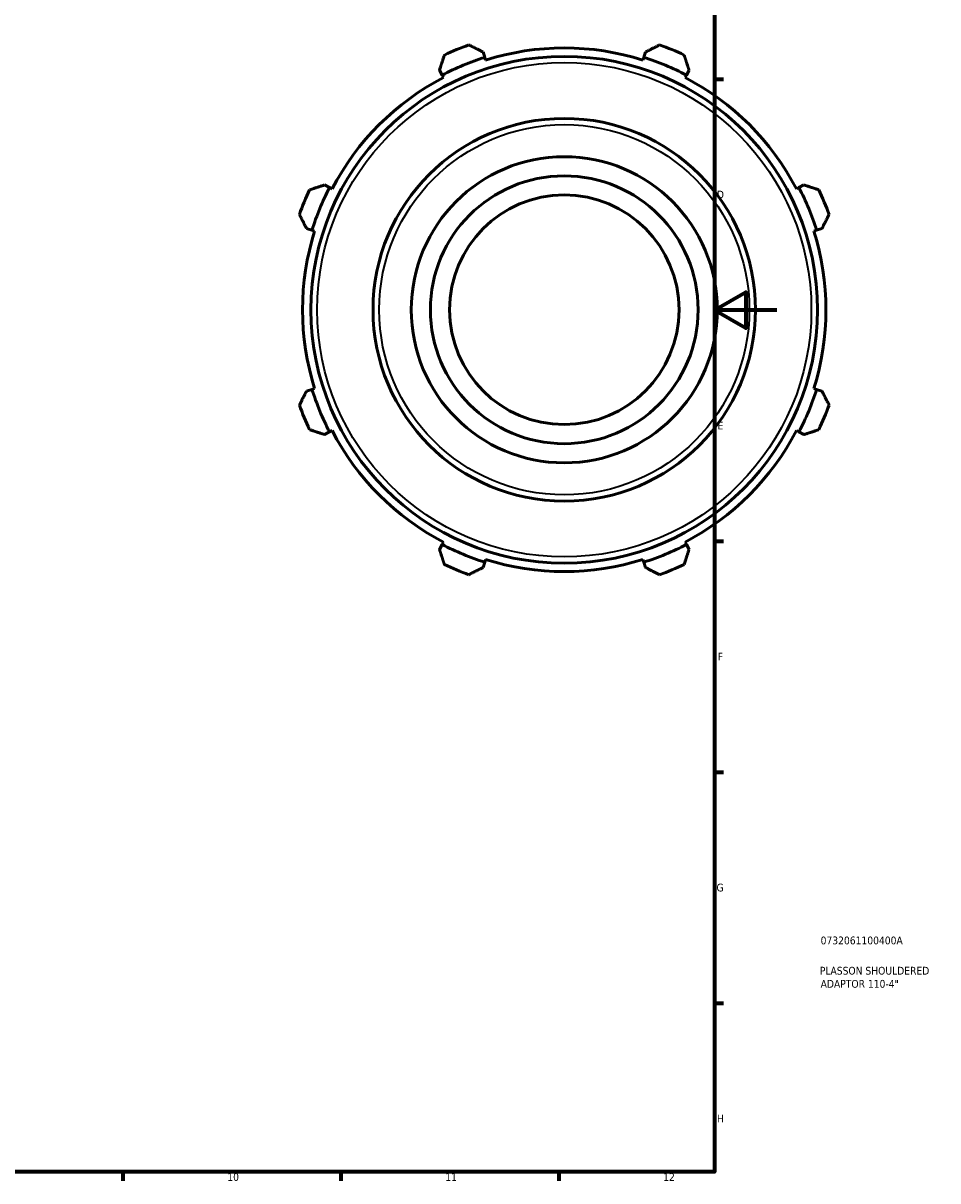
# Model space of a CAD drawing. Header units: millimetres. Extents: x -69 to 934, y -61 to 715.
# Tile 5 of 6: x 599 to 893, y 17 to 389. Entities that reach past the tile are written whole.
import ezdxf

# ---------------------------------------------------------------- set-up
doc = ezdxf.new("R2010")
doc.units = ezdxf.units.MM
for name, color, linetype, lineweight in [('Border (ISO)', 7, 'Continuous', 70), ('Title (ISO)', 7, 'Continuous', 50), ('Visible (ISO)', 7, 'Continuous', 50), ('Visible Narrow (ISO)', 7, 'Continuous', 35)]:
    doc.layers.add(name, color=color, linetype=linetype, lineweight=lineweight)
doc.styles.add('Note Text (ISO)', font='tahoma.ttf')

# ---------------------------------------------------------------- blocks, each defined once
blk = doc.blocks.new('Borders Default Border')
at = {"layer": 'Border (ISO)'}
for p, q in [((821, 371.25), (823.9, 371.25)), ((821, 222.75), (823.9, 222.75)), ((821, 148.5), (823.9, 148.5)), ((821, 74.25), (823.9, 74.25)), ((630.75, 20), (630.75, 17.1)), ((700.83, 20), (700.83, 17.1)), ((770.92, 20), (770.92, 17.1))]:
    blk.add_line(p, q, dxfattribs=at)
at = {"layer": 'Border (ISO)', "flags": 128}
for points in [[(20, 20), (20, 574), (821, 574), (821, 20), (20, 20)], [(841, 297), (821, 297), (831, 302.77), (831, 291.23), (821, 297)]]:
    blk.add_lwpolyline(points, dxfattribs=at)
at = {"layer": 'Border (ISO)', "color": 232, "true_color": 0xca0064, "char_height": 2.5, "attachment_point": 7, "style": 'Note Text (ISO)'}
for s, insert in [('D', (821.73, 332.88)), ('E', (821.94, 258.63)), ('F', (822, 184.38)), ('G', (821.61, 110.08)), ('H', (821.74, 35.88)), ('10', (664.29, 17.05)), ('11', (734.37, 17.1)), ('12', (804.46, 17.1))]:
    blk.add_mtext(s, dxfattribs=dict(at, insert=insert))
blk = doc.blocks.new('Title Blocks ISO')
at = {"layer": 'Title (ISO)', "color": 232, "true_color": 0xca0064, "style": 'Note Text (ISO)'}
for tag, p in [('PART_NUMBER_001', (34.08, 73.13)), ('DESCRIPTION_001', (33.84, 63.4)), ('DESCRIPTION_002', (34.09, 59.18))]:
    blk.add_attdef(tag, p, '', height=2.5, dxfattribs=at)

msp = doc.modelspace()

# ---------------------------------------------------------------- linework, layer by layer
at = {"layer": 'Visible (ISO)'}
for p, q in [((747.063, 378.241), (746.519, 379.967)), ((798.77, 379.967), (798.226, 378.241)), ((747.336, 377.378), (747.063, 378.241)), ((798.226, 378.241), (797.953, 377.378)), ((732.528, 374.172), (733.364, 372.566)), ((733.364, 372.566), (733.781, 371.763)), ((811.508, 371.763), (811.925, 372.566)), ((811.925, 372.566), (812.761, 374.172)), ((697.187, 336.389), (695.581, 337.225)), ((697.989, 335.971), (697.187, 336.389)), ((848.103, 336.389), (847.3, 335.971)), ((849.708, 337.225), (848.103, 336.389)), ((689.786, 323.233), (691.512, 322.689)), ((691.512, 322.689), (692.375, 322.417)), ((852.914, 322.417), (853.777, 322.689)), ((853.777, 322.689), (855.503, 323.233)), ((692.375, 271.799), (691.512, 271.527)), ((853.777, 271.527), (852.914, 271.799)), ((691.512, 271.527), (689.786, 270.983)), ((855.503, 270.983), (853.777, 271.527)), ((695.581, 256.991), (697.187, 257.827)), ((697.187, 257.827), (697.989, 258.245)), ((847.3, 258.245), (848.103, 257.827)), ((848.103, 257.827), (849.708, 256.991)), ((733.364, 221.65), (732.528, 220.045)), ((733.781, 222.453), (733.364, 221.65)), ((811.925, 221.65), (811.508, 222.453)), ((812.761, 220.045), (811.925, 221.65)), ((746.519, 214.249), (747.063, 215.975)), ((747.063, 215.975), (747.336, 216.839)), ((797.953, 216.839), (798.226, 215.975)), ((798.226, 215.975), (798.77, 214.249))]:
    msp.add_line(p, q, dxfattribs=at)
for radius in [81.45, 61.5, 49.2, 43.05, 36.9]:
    msp.add_circle((772.645, 297.108), radius, dxfattribs=at)
for radius, start, end in [(90.5, 109.79198, 115.20802), (84.165, 72.5, 107.5), (90.5, 64.79198, 70.20802), (85.07, 107.5, 117.5), (85.07, 62.5, 72.5), (84.165, 117.5, 152.5), (84.165, 27.5, 62.5), (90.5, 154.79198, 160.20802), (85.07, 152.5, 162.5), (85.07, 17.5, 27.5), (90.5, 19.79198, 25.20802), (84.165, 162.5, 197.5), (84.165, 342.5, 17.5), (85.07, 197.5, 207.5), (85.07, 332.5, 342.5), (90.5, 199.79198, 205.20802), (90.5, 334.79198, 340.20802), (84.165, 207.5, 242.5), (84.165, 297.5, 332.5), (85.07, 242.5, 252.5), (85.07, 287.5, 297.5), (84.165, 252.5, 287.5), (90.5, 244.79198, 250.20802), (90.5, 289.79198, 295.20802)]:
    msp.add_arc((772.645, 297.108), radius, start, end, dxfattribs=at)
for points, weights in [([(746.519, 379.967), (744.306, 381.091), (742.001, 382.262)], [1.00530634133, 1.01011461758, 1.01411736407]), ([(803.288, 382.262), (800.983, 381.091), (798.77, 379.967)], [1.01411736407, 1.01011461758, 1.00530634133]), ([(734.1, 378.99), (733.298, 376.531), (732.528, 374.172)], [1.01411736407, 1.01011461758, 1.00530634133]), ([(812.761, 374.172), (811.991, 376.531), (811.189, 378.99)], [1.00530634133, 1.01011461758, 1.01411736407]), ([(695.581, 337.225), (693.221, 336.455), (690.763, 335.653)], [1.00530634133, 1.01011461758, 1.01411736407]), ([(854.526, 335.653), (852.068, 336.455), (849.708, 337.225)], [1.01411736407, 1.01011461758, 1.00530634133]), ([(687.491, 327.752), (688.661, 325.447), (689.786, 323.233)], [1.01411736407, 1.01011461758, 1.00530634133]), ([(855.503, 323.233), (856.628, 325.447), (857.799, 327.752)], [1.00530634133, 1.01011461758, 1.01411736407]), ([(689.786, 270.983), (688.661, 268.77), (687.491, 266.464)], [1.00530634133, 1.01011461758, 1.01411736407]), ([(857.799, 266.464), (856.628, 268.77), (855.503, 270.983)], [1.01411736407, 1.01011461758, 1.00530634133]), ([(690.763, 258.564), (693.221, 257.761), (695.581, 256.991)], [1.01411736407, 1.01011461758, 1.00530634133]), ([(849.708, 256.991), (852.068, 257.761), (854.526, 258.564)], [1.00530634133, 1.01011461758, 1.01411736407]), ([(732.528, 220.045), (733.298, 217.685), (734.1, 215.227)], [1.00530634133, 1.01011461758, 1.01411736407]), ([(811.189, 215.227), (811.991, 217.685), (812.761, 220.045)], [1.01411736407, 1.01011461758, 1.00530634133]), ([(742.001, 211.954), (744.306, 213.125), (746.519, 214.249)], [1.01411736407, 1.01011461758, 1.00530634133]), ([(798.77, 214.249), (800.983, 213.125), (803.288, 211.954)], [1.00530634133, 1.01011461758, 1.01411736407])]:
    msp.add_rational_spline(points, weights, degree=2, dxfattribs=at)
at = {"layer": 'Visible Narrow (ISO)'}
for radius in [79.45, 59.5]:
    msp.add_circle((772.645, 297.108), radius, dxfattribs=at)

# ---------------------------------------------------------------- block references
msp.add_blockref('Borders Default Border', (0, 0))
msp.add_blockref('Title Blocks ISO', (821, 20)).add_auto_attribs({'PART_NUMBER_001': '0732061100400A', 'DESCRIPTION_001': 'PLASSON SHOULDERED', 'DESCRIPTION_002': 'ADAPTOR 110-4"'})

doc.saveas('drawing.dxf')
